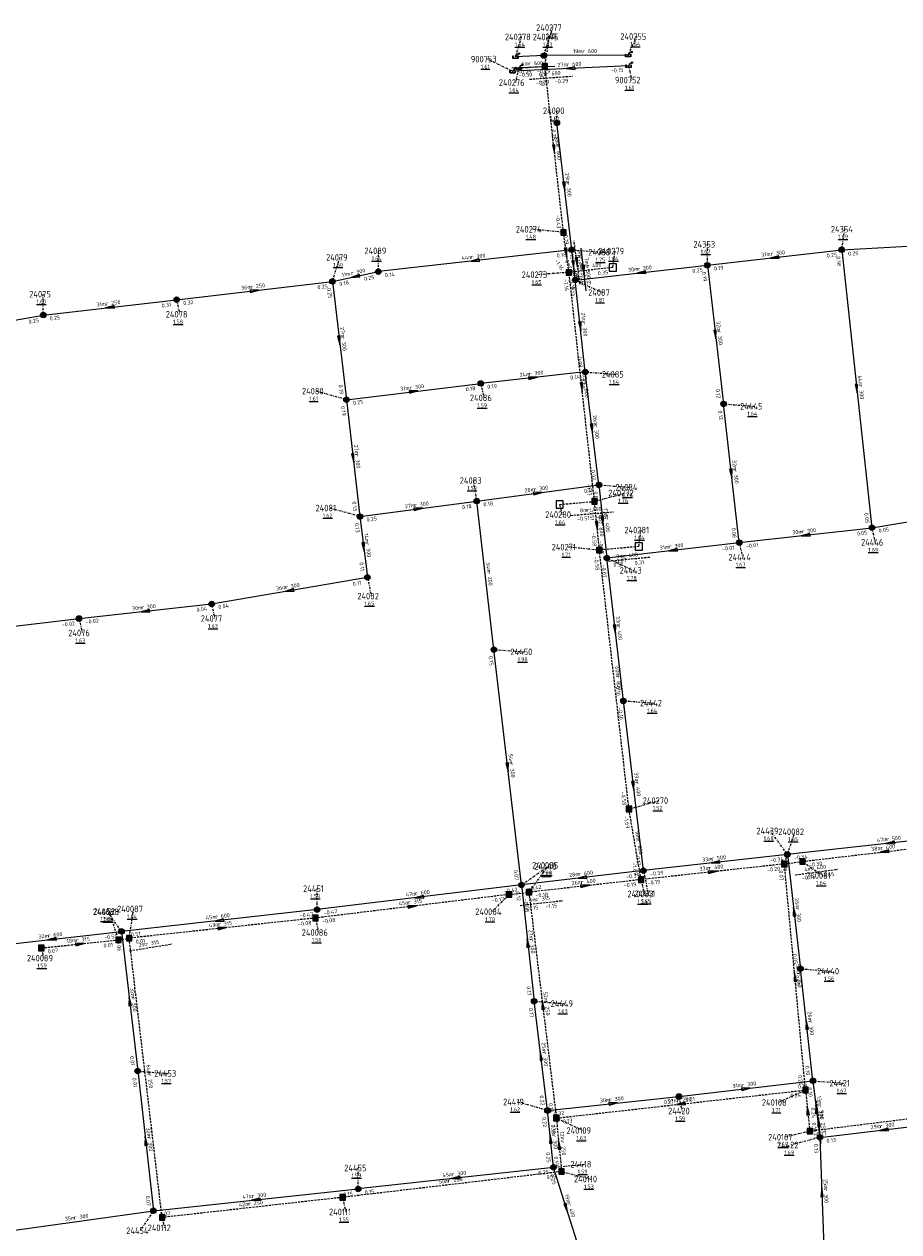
# Model space of a CAD drawing. Extents: x 188323 to 208361, y 565368 to 574910.
# Tile 206 of 256: x 203622 to 203822, y 569365 to 569641. Entities that reach past the tile are written whole.
import ezdxf

# ---------------------------------------------------------------- set-up
doc = ezdxf.new("R2010")
doc.units = 0
doc.linetypes.add('DASHDOT', pattern=[1, 0.5, -0.25, 0, -0.25])
doc.linetypes.add('DASHED', pattern=[0.75, 0.5, -0.25])
doc.layers.get('0').update_dxf_attribs({"linetype": 'CONTINUOUS'})
for name, color, linetype in [('RIO-AFM', 7, 'CONTINUOUS'), ('RIO-BOK', 7, 'CONTINUOUS'), ('RIO-DET', 7, 'CONTINUOUS'), ('RIO-KNP', 7, 'CONTINUOUS'), ('RIO-KNR', 7, 'CONTINUOUS'), ('RIO-LAG', 7, 'CONTINUOUS'), ('RIO-LAG_0B', 7, 'CONTINUOUS'), ('RIO-LAG_1B', 7, 'DASHED'), ('RIO-LEN', 7, 'CONTINUOUS'), ('RIO-MVD', 1, 'CONTINUOUS'), ('RIO-VRB', 6, 'DASHDOT'), ('RIO-VRH', 7, 'CONTINUOUS')]:
    doc.layers.add(name, color=color, linetype=linetype)
doc.styles.add('RIO-TXT', font='isocp.shx')

# ---------------------------------------------------------------- blocks, each defined once
blk = doc.blocks.new('L_VHR')
blk.add_lwpolyline([(-0.5, 0), (0.5, 0), (-0.5, 0.15), (-0.5, -0.15), (0.5, 0)])
blk = doc.blocks.new('K_IPR')
blk.add_lwpolyline([(-0.5, -0.5), (0.5, -0.5), (0.5, 0.5), (-0.5, 0.5)], close=True)
blk.add_solid([(-0.5, 0.5), (0.5, 0.5), (-0.5, -0.5), (0.5, -0.5)])
at = {"style": 'RIO-TXT', "flags": 1}
blk.add_attdef('KNOOPNAAM', (2, 2), '', height=1, dxfattribs=at)
blk = doc.blocks.new('K_UTB')
blk.add_lwpolyline([(0.5, 0.15), (0.5, -0.3), (-0.5, -0.3), (-0.5, 0.15), (-0.45, 0.15), (-0.45, -0.25), (0, -0.25), (0.45, -0.25), (0.45, 0.15)], close=True)
blk.add_lwpolyline([(0.85, 0.6), (0.55, 0.65), (0.614828, 0.459583), (0.850842, 0.598937)])
blk.add_arc((0.85, -0.25), 0.85, 90, 180)
at = {"style": 'RIO-TXT', "flags": 1}
blk.add_attdef('KNOOPNAAM', (2, 2), '', height=1, dxfattribs=at)
blk = doc.blocks.new('K_IPG')
blk.add_circle((0, 0), 0.5)
for points in [[(0, 0), (-0.5, 0), (-0.433013, 0.25)], [(0, 0), (-0.433013, -0.25), (-0.5, 0)], [(0, 0), (-0.433013, 0.25), (-0.25, 0.433013)], [(0, 0), (-0.25, -0.433013), (-0.433013, -0.25)], [(0, 0), (-0.25, 0.433013), (0, 0.5)], [(0, 0), (0, -0.5), (-0.25, -0.433013)], [(0, 0), (0, 0.5), (0.25, 0.433013)], [(0, 0), (0.25, 0.433013), (0.433013, 0.25)], [(0, 0), (0.433013, 0.25), (0.5, 0)], [(0, 0), (0.5, 0), (0.433013, -0.25)], [(0, 0), (0.433013, -0.25), (0.25, -0.433013)], [(0, 0), (0.25, -0.433013), (0, -0.5)]]:
    blk.add_solid(points)
at = {"style": 'RIO-TXT', "flags": 1}
blk.add_attdef('KNOOPNAAM', (2, 2), '', height=1, dxfattribs=at)
blk = doc.blocks.new('K_DIV')
for p, q in [((-0.65, 0.65), (-0.65, -0.65)), ((0.65, 0.65), (-0.65, 0.65)), ((0.65, -0.65), (0.65, 0.65)), ((-0.65, -0.65), (0.65, -0.65))]:
    blk.add_line(p, q)
blk = doc.blocks.new('238_02______240082____240081_')
at = {"layer": 'RIO-LAG_1B'}
blk.add_line((0, 0), (9.735, 1.296), dxfattribs=at)
at = {"layer": 'RIO-AFM', "style": 'RIO-TXT'}
blk.add_text('r 400', height=0.9, rotation=7.5848, dxfattribs=at).set_placement((3.7306, 1.0012))
at = {"layer": 'RIO-BOK', "style": 'RIO-TXT'}
for p in [(1.5723, -1.203), (5.8545, -0.6327)]:
    blk.add_text('-0.65', height=0.9, rotation=7.5848, dxfattribs=at).set_placement(p)
at = {"layer": 'RIO-LEN', "style": 'RIO-TXT'}
blk.add_text('4m', height=0.9, rotation=7.5848, dxfattribs=at).set_placement((2.1247, 0.7874))
blk = doc.blocks.new('239_02______240084____240085_')
at = {"layer": 'RIO-LAG_1B'}
blk.add_line((0, 0), (9.757, 1.117), dxfattribs=at)
at = {"layer": 'RIO-AFM', "style": 'RIO-TXT'}
blk.add_text('r 315', height=0.9, rotation=6.5334, dxfattribs=at).set_placement((3.7483, 0.9326))
at = {"layer": 'RIO-BOK', "style": 'RIO-TXT'}
for p in [(5.8419, -0.74), (1.55, -1.2316)]:
    blk.add_text('-1.15', height=0.9, rotation=6.5334, dxfattribs=at).set_placement(p)
at = {"layer": 'RIO-LEN', "style": 'RIO-TXT'}
blk.add_text('5m', height=0.9, rotation=6.5334, dxfattribs=at).set_placement((2.1388, 0.7482))
blk = doc.blocks.new('240_02______240088____240087_')
at = {"layer": 'RIO-LAG_1B'}
blk.add_line((0, 0), (9.695, 1.562), dxfattribs=at)
at = {"layer": 'RIO-AFM', "style": 'RIO-TXT'}
blk.add_text('r 315', height=0.9, rotation=9.154, dxfattribs=at).set_placement((3.7017, 1.103))
at = {"layer": 'RIO-LEN', "style": 'RIO-TXT'}
blk.add_text('2m', height=0.9, rotation=9.154, dxfattribs=at).set_placement((2.1024, 0.8453))
blk = doc.blocks.new('243_02______240108____240107_')
at = {"layer": 'RIO-LAG_1B'}
blk.add_line((0, 0), (1.046, -9.766), dxfattribs=at)
at = {"layer": 'RIO-VRH', "xscale": 2, "yscale": 2, "zscale": 2, "rotation": 456.0873}
blk.add_blockref('L_VHR', (0.523, -4.883), dxfattribs=at)
at = {"layer": 'RIO-AFM', "style": 'RIO-TXT'}
blk.add_text('r 250', height=0.9, rotation=276.0873, dxfattribs=at).set_placement((0.9052, -3.7555))
at = {"layer": 'RIO-BOK', "style": 'RIO-TXT'}
for s, p in [('0.24', (-1.2429, -1.541)), ('0.27', (-0.7251, -6.3743))]:
    blk.add_text(s, height=0.9, rotation=276.0873, dxfattribs=at).set_placement(p)
at = {"layer": 'RIO-LEN', "style": 'RIO-TXT'}
blk.add_text('9m', height=0.9, rotation=276.0873, dxfattribs=at).set_placement((0.7326, -2.1447))
blk = doc.blocks.new('259_02______240281____240271_')
at = {"layer": 'RIO-LAG_1B'}
blk.add_line((0, 0), (-9.777, -0.936), dxfattribs=at)
at = {"layer": 'RIO-AFM', "style": 'RIO-TXT'}
blk.add_text('r 400', height=0.9, rotation=365.4458, dxfattribs=at).set_placement((-6.0117, -0.0723))
at = {"layer": 'RIO-BOK', "style": 'RIO-TXT'}
for p in [(-8.2499, -2.1959), (-3.4111, -1.7314)]:
    blk.add_text('0.31', height=0.9, rotation=365.4458, dxfattribs=at).set_placement(p)
at = {"layer": 'RIO-LEN', "style": 'RIO-TXT'}
blk.add_text('9m', height=0.9, rotation=365.4458, dxfattribs=at).set_placement((-7.6243, -0.2271))
blk = doc.blocks.new('260_02______240280____240272_')
at = {"layer": 'RIO-LAG_1B'}
blk.add_line((0, 0), (9.786, 0.822), dxfattribs=at)
at = {"layer": 'RIO-AFM', "style": 'RIO-TXT'}
blk.add_text('r 400', height=0.9, rotation=4.8048, dxfattribs=at).set_placement((3.7747, 0.8191))
at = {"layer": 'RIO-BOK', "style": 'RIO-TXT'}
for p in [(5.817, -0.9159), (1.5121, -1.2778)]:
    blk.add_text('-0.51', height=0.9, rotation=4.8048, dxfattribs=at).set_placement(p)
at = {"layer": 'RIO-LEN', "style": 'RIO-TXT'}
blk.add_text('8m', height=0.9, rotation=4.8048, dxfattribs=at).set_placement((2.1604, 0.6834))
blk = doc.blocks.new('261_02______240273____240274_')
at = {"layer": 'RIO-LAG_1B'}
blk.add_line((0, 0), (-1.324, 9.731), dxfattribs=at)
at = {"layer": 'RIO-VRH', "xscale": 2, "yscale": 2, "zscale": 2, "rotation": 277.7343}
blk.add_blockref('L_VHR', (-0.662, 4.8655), dxfattribs=at)
at = {"layer": 'RIO-AFM', "style": 'RIO-TXT'}
blk.add_text('r 800', height=0.9, rotation=277.7343, dxfattribs=at).set_placement((-0.3113, 6.0035))
at = {"layer": 'RIO-BOK', "style": 'RIO-TXT'}
for s, p in [('-1.13', (-2.5221, 8.155)), ('-1.16', (-1.9386, 3.8745))]:
    blk.add_text(s, height=0.9, rotation=277.7343, dxfattribs=at).set_placement(p)
at = {"layer": 'RIO-LEN', "style": 'RIO-TXT'}
blk.add_text('9m', height=0.9, rotation=277.7343, dxfattribs=at).set_placement((-0.5301, 7.6087))
blk = doc.blocks.new('262_02______240276____240275_')
at = {"layer": 'RIO-LAG_1B'}
blk.add_line((0, 0), (9.796, 0.688), dxfattribs=at)
at = {"layer": 'RIO-AFM', "style": 'RIO-TXT'}
blk.add_text('r 600', height=0.9, rotation=4.0171, dxfattribs=at).set_placement((3.7856, 0.7671))
at = {"layer": 'RIO-BOK', "style": 'RIO-TXT'}
for p in [(5.8038, -0.9958), (1.4944, -1.2985)]:
    blk.add_text('-0.29', height=0.9, rotation=4.0171, dxfattribs=at).set_placement(p)
at = {"layer": 'RIO-LEN', "style": 'RIO-TXT'}
blk.add_text('6m', height=0.9, rotation=4.0171, dxfattribs=at).set_placement((2.1696, 0.6536))
blk = doc.blocks.new('263_02______240277____240278_')
at = {"layer": 'RIO-LAG'}
blk.add_line((0, 0), (-9.813, -0.398), dxfattribs=at)
at = {"layer": 'RIO-AFM', "style": 'RIO-TXT'}
blk.add_text('r 600', height=0.9, rotation=362.301, dxfattribs=at).set_placement((-6.006, 0.2578))
at = {"layer": 'RIO-BOK', "style": 'RIO-TXT'}
for p in [(-8.3573, -1.7397), (-4.0399, -1.5635)]:
    blk.add_text('-0.29', height=0.9, rotation=362.301, dxfattribs=at).set_placement(p)
at = {"layer": 'RIO-LEN', "style": 'RIO-TXT'}
blk.add_text('6m', height=0.9, rotation=362.301, dxfattribs=at).set_placement((-7.6247, 0.1917))
blk = doc.blocks.new('265_02______24087_____24088_')
at = {"layer": 'RIO-LAG_0B'}
blk.add_line((0, 0), (-1.135, 9.755), dxfattribs=at)
at = {"layer": 'RIO-VRH', "xscale": 2, "yscale": 2, "zscale": 2, "rotation": 276.6219}
blk.add_blockref('L_VHR', (-0.5675, 4.8775), dxfattribs=at)
at = {"layer": 'RIO-AFM', "style": 'RIO-TXT'}
blk.add_text('r 300', height=0.9, rotation=276.6219, dxfattribs=at).set_placement((-0.1948, 6.0086))
at = {"layer": 'RIO-BOK', "style": 'RIO-TXT'}
for s, p in [('0.14', (-2.3635, 8.2025)), ('0.12', (-1.8007, 3.3752))]:
    blk.add_text(s, height=0.9, rotation=276.6219, dxfattribs=at).set_placement(p)
at = {"layer": 'RIO-LEN', "style": 'RIO-TXT'}
blk.add_text('7m', height=0.9, rotation=276.6219, dxfattribs=at).set_placement((-0.3824, 7.6177))

msp = doc.modelspace()

# ---------------------------------------------------------------- linework, layer by layer
at = {"layer": 'RIO-LAG'}
for p, q in [((203740.624, 569633.664), (203734.144, 569633.408)), ((203759.888, 569633.792), (203740.624, 569633.664)), ((203759.984, 569631.36), (203733.472, 569630.08))]:
    msp.add_line(p, q, dxfattribs=at)
at = {"layer": 'RIO-LAG_0B'}
for p, q in [((203747.008, 569589.312), (203743.6, 569618.304)), ((203808.704, 569589.312), (203844.192, 569591.296)), ((203747.008, 569589.312), (203702.8, 569584.32)), ((203747.808, 569582.4), (203747.008, 569589.312)), ((203778, 569585.792), (203808.704, 569589.312)), ((203808.704, 569589.312), (203815.6, 569525.824)), ((203747.808, 569582.4), (203778, 569585.792)), ((203778, 569585.792), (203781.696, 569554.112)), ((203692.304, 569582.08), (203702.8, 569584.32)), ((203750.096, 569561.408), (203747.808, 569582.4)), ((203656.704, 569577.92), (203692.304, 569582.08)), ((203692.304, 569582.08), (203695.504, 569555.072)), ((203626.208, 569574.4), (203656.704, 569577.92)), ((203596.304, 569569.088), (203626.208, 569574.4)), ((203750.096, 569561.408), (203726.208, 569558.784)), ((203753.2, 569535.616), (203750.096, 569561.408)), ((203695.504, 569555.072), (203726.208, 569558.784)), ((203695.504, 569555.072), (203698.592, 569528.384)), ((203785.296, 569522.432), (203781.696, 569554.112)), ((203725.296, 569531.904), (203753.2, 569535.616)), ((203753.2, 569535.616), (203755.008, 569518.912)), ((203698.592, 569528.384), (203725.296, 569531.904)), ((203729.2, 569497.984), (203725.296, 569531.904)), ((203815.6, 569525.824), (203851.008, 569531.776)), ((203698.592, 569528.384), (203700.304, 569514.496)), ((203785.296, 569522.432), (203815.6, 569525.824)), ((203755.008, 569518.912), (203785.296, 569522.432)), ((203758.8, 569486.272), (203755.008, 569518.912)), ((203664.704, 569508.416), (203700.304, 569514.496)), ((203634.4, 569505.088), (203664.704, 569508.416)), ((203604.192, 569501.504), (203634.4, 569505.088)), ((203735.504, 569444.224), (203729.2, 569497.984)), ((203763.392, 569447.488), (203758.8, 569486.272)), ((203843.296, 569456.384), (203796.304, 569451.2)), ((203796.304, 569451.2), (203763.392, 569447.488)), ((203796.304, 569451.2), (203799.28, 569425.088)), ((203763.392, 569447.488), (203735.504, 569444.224)), ((203735.504, 569444.224), (203688.8, 569438.592)), ((203735.504, 569444.224), (203738.4, 569417.664)), ((203688.8, 569438.592), (203644.096, 569433.6)), ((203612.304, 569430.016), (203644.096, 569433.6)), ((203644.096, 569433.6), (203647.808, 569401.728)), ((203802.112, 569399.488), (203799.28, 569425.088)), ((203741.456, 569392.704), (203738.4, 569417.664)), ((203647.808, 569401.728), (203651.392, 569369.792)), ((203771.504, 569395.904), (203802.112, 569399.488)), ((203802.112, 569399.488), (203803.712, 569386.56)), ((203741.456, 569392.704), (203771.504, 569395.904)), ((203742.816, 569379.712), (203741.456, 569392.704)), ((203803.712, 569386.56), (203832.992, 569390.016)), ((203803.712, 569386.56), (203804.608, 569361.472)), ((203742.816, 569379.712), (203698.208, 569374.784)), ((203748.704, 569361.216), (203742.816, 569379.712)), ((203651.392, 569369.792), (203698.208, 569374.784)), ((203616.992, 569364.992), (203651.392, 569369.792))]:
    msp.add_line(p, q, dxfattribs=at)
at = {"layer": 'RIO-LAG_1B'}
for p, q in [((203734.864, 569630.848), (203740.848, 569631.232)), ((203745.104, 569593.28), (203740.848, 569631.232)), ((203746.352, 569584.128), (203745.104, 569593.28)), ((203756.384, 569585.28), (203746.352, 569584.128)), ((203746.4, 569584.064), (203746.352, 569584.128)), ((203752.192, 569531.84), (203746.4, 569584.064)), ((203744.224, 569531.136), (203752.192, 569531.84)), ((203753.312, 569520.704), (203752.192, 569531.84)), ((203762.336, 569521.536), (203753.312, 569520.704)), ((203760.08, 569461.568), (203753.312, 569520.704)), ((203762.848, 569445.44), (203760.08, 569461.568)), ((203799.728, 569449.6), (203837.248, 569454.016)), ((203795.6, 569449.024), (203762.848, 569445.44)), ((203795.6, 569449.024), (203799.728, 569449.6)), ((203800.416, 569397.376), (203795.6, 569449.024)), ((203762.848, 569445.44), (203737.216, 569442.56)), ((203732.672, 569442.048), (203688.416, 569436.672)), ((203732.672, 569442.048), (203737.216, 569442.56)), ((203737.216, 569442.56), (203743.488, 569390.976)), ((203688.416, 569436.672), (203645.856, 569432.064)), ((203625.776, 569429.824), (203643.424, 569431.68)), ((203643.424, 569431.68), (203645.856, 569432.064)), ((203653.376, 569368.256), (203645.856, 569432.064)), ((203743.488, 569390.976), (203800.416, 569397.376)), ((203800.416, 569397.376), (203801.408, 569387.968)), ((203848.384, 569393.792), (203801.408, 569387.968)), ((203743.488, 569390.976), (203744.672, 569378.752)), ((203744.672, 569378.752), (203694.64, 569372.864)), ((203694.64, 569372.864), (203653.376, 569368.256))]:
    msp.add_line(p, q, dxfattribs=at)
at = {"layer": 'RIO-VRB'}
for p, q in [((203734.15, 569633.41), (203735.5433, 569637.9394)), ((203740.62, 569633.67), (203742.6971, 569640.0789)), ((203740.85, 569631.24), (203741.9041, 569637.9229)), ((203759.89, 569633.81), (203761.9271, 569638.0393)), ((203733.48, 569630.09), (203727.7708, 569632.8662)), ((203734.87, 569630.82), (203734.1642, 569627.5066)), ((203759.99, 569631.39), (203760.6971, 569628.0768)), ((203743.6, 569618.3), (203743.5997, 569621.075)), ((203745.11, 569593.3), (203738.035, 569593.9978)), ((203808.7, 569589.3), (203809.4071, 569594.0132)), ((203702.8, 569584.3), (203702.7994, 569589.075)), ((203747, 569589.3), (203753.9675, 569588.7713)), ((203756.38, 569585.29), (203756.9135, 569589.0184)), ((203778, 569585.8), (203777.9994, 569590.575)), ((203692.3, 569582.1), (203694.0352, 569587.5692)), ((203746.35, 569584.16), (203739.3829, 569583.6291)), ((203747.8, 569582.4), (203753.9269, 569579.5622)), ((203626.2, 569574.4), (203626.1994, 569579.175)), ((203656.7, 569577.9), (203657.4071, 569574.5868)), ((203750.1, 569561.4), (203757.0675, 569560.8713)), ((203726.2, 569558.8), (203726.9071, 569555.4868)), ((203695.5, 569555.1), (203688.5321, 569557.0265)), ((203781.7, 569554.1), (203788.6675, 569553.5713)), ((203725.3, 569531.9), (203724.5917, 569536.613)), ((203753.2, 569535.6), (203760.1675, 569535.0713)), ((203752.2, 569531.82), (203759.1675, 569533.7487)), ((203698.6, 569528.4), (203691.6321, 569530.3265)), ((203744.23, 569531.15), (203744.7635, 569528.8216)), ((203762.33, 569521.56), (203762.8635, 569525.2884)), ((203815.6, 569525.8), (203816.3071, 569522.4868)), ((203785.3, 569522.4), (203786.0071, 569519.0868)), ((203753.31, 569520.7), (203746.235, 569521.3978)), ((203755, 569518.9), (203761.1269, 569516.0622)), ((203700.3, 569514.5), (203701.1806, 569510.202)), ((203664.7, 569508.4), (203665.4071, 569505.0868)), ((203634.4, 569505.1), (203635.1071, 569501.7868)), ((203729.2, 569498), (203736.1675, 569497.4713)), ((203758.8, 569486.3), (203765.7675, 569485.7713)), ((203760.08, 569461.57), (203767.0475, 569463.4987)), ((203796.31, 569451.21), (203792.404, 569456.5628)), ((203795.6, 569449.03), (203798.019, 569456.3786)), ((203735.5, 569444.23), (203741.6269, 569448.4678)), ((203737.22, 569442.59), (203741.7672, 569448.7102)), ((203763.4, 569447.5), (203764.4541, 569442.2171)), ((203799.73, 569449.58), (203804.3834, 569446.3747)), ((203762.85, 569445.47), (203763.5571, 569442.1568)), ((203688.8, 569438.6), (203688.7994, 569443.375)), ((203732.68, 569442.07), (203728.777, 569438.1147)), ((203644.1, 569433.6), (203640.837, 569438.1869)), ((203643.43, 569431.67), (203641.3511, 569438.0782)), ((203645.85, 569432.06), (203646.9041, 569438.7429)), ((203688.41, 569436.66), (203689.1171, 569433.3468)), ((203625.77, 569429.83), (203626.3035, 569427.5016)), ((203799.28, 569425.07), (203806.2475, 569424.5413)), ((203738.4, 569417.65), (203745.3675, 569417.1213)), ((203647.8, 569401.7), (203654.7675, 569401.1713)), ((203802.11, 569399.48), (203809.0775, 569398.9513)), ((203771.5, 569395.9), (203772.2071, 569392.5868)), ((203800.41, 569397.37), (203794.2842, 569394.5302)), ((203741.46, 569392.73), (203734.4921, 569394.6565)), ((203743.49, 569390.96), (203749.6169, 569388.1222)), ((203801.41, 569387.98), (203795.7021, 569386.6002)), ((203803.72, 569386.54), (203797.0725, 569384.8179)), ((203698.2, 569374.8), (203698.1994, 569379.575)), ((203742.82, 569379.73), (203749.895, 569380.43)), ((203744.68, 569378.76), (203751.3282, 569377.04)), ((203694.64, 569372.84), (203695.3471, 569369.5268)), ((203651.4, 569369.8), (203648.3647, 569365.2376)), ((203653.37, 569368.23), (203653.9035, 569365.9016))]:
    msp.add_line(p, q, dxfattribs=at)

# ---------------------------------------------------------------- block references
at = {"layer": 'RIO-DET'}
for name, p in [('263_02______240277____240278_', (203743.12, 569631.168)), ('262_02______240276____240275_', (203737.376, 569628.288)), ('261_02______240273____240274_', (203748.848, 569581.632)), ('265_02______24087_____24088_', (203750.304, 569579.904)), ('260_02______240280____240272_', (203746.736, 569528.64)), ('259_02______240281____240271_', (203764.832, 569519.04)), ('238_02______240082____240081_', (203798.096, 569446.528)), ('239_02______240084____240085_', (203735.184, 569439.552)), ('240_02______240088____240087_', (203645.936, 569429.184)), ('243_02______240108____240107_', (203802.912, 569394.88))]:
    msp.add_blockref(name, p, dxfattribs=at)
at = {"layer": 'RIO-KNP', "xscale": 1.25, "yscale": 1.25, "zscale": 1.25}
for name, p in [('K_UTB', (203734.144, 569633.408)), ('K_IPG', (203740.624, 569633.664)), ('K_UTB', (203759.888, 569633.792)), ('K_UTB', (203759.984, 569631.36)), ('K_UTB', (203733.472, 569630.08)), ('K_UTB', (203734.864, 569630.848)), ('K_IPR', (203740.848, 569631.232)), ('K_IPG', (203743.6, 569618.304)), ('K_IPR', (203745.104, 569593.28)), ('K_IPG', (203747.008, 569589.312)), ('K_IPG', (203808.704, 569589.312)), ('K_DIV', (203756.384, 569585.28)), ('K_IPG', (203778, 569585.792)), ('K_IPG', (203692.304, 569582.08)), ('K_IPG', (203702.8, 569584.32)), ('K_IPR', (203746.352, 569584.128)), ('K_IPG', (203747.808, 569582.4)), ('K_IPG', (203656.704, 569577.92)), ('K_IPG', (203626.208, 569574.4)), ('K_IPG', (203750.096, 569561.408)), ('K_IPG', (203726.208, 569558.784)), ('K_IPG', (203695.504, 569555.072)), ('K_IPG', (203781.696, 569554.112)), ('K_IPG', (203753.2, 569535.616)), ('K_IPG', (203725.296, 569531.904)), ('K_DIV', (203744.224, 569531.136)), ('K_IPR', (203752.192, 569531.84)), ('K_IPG', (203698.592, 569528.384)), ('K_IPG', (203815.6, 569525.824)), ('K_DIV', (203762.336, 569521.536)), ('K_IPG', (203785.296, 569522.432)), ('K_IPR', (203753.312, 569520.704)), ('K_IPG', (203755.008, 569518.912)), ('K_IPG', (203700.304, 569514.496)), ('K_IPG', (203664.704, 569508.416)), ('K_IPG', (203634.4, 569505.088)), ('K_IPG', (203729.2, 569497.984)), ('K_IPG', (203758.8, 569486.272)), ('K_IPR', (203760.08, 569461.568)), ('K_IPG', (203796.304, 569451.2)), ('K_IPR', (203799.728, 569449.6)), ('K_IPG', (203763.392, 569447.488)), ('K_IPR', (203795.6, 569449.024)), ('K_IPG', (203735.504, 569444.224)), ('K_IPR', (203762.848, 569445.44)), ('K_IPR', (203732.672, 569442.048)), ('K_IPR', (203737.216, 569442.56)), ('K_IPG', (203688.8, 569438.592)), ('K_IPR', (203688.416, 569436.672)), ('K_IPG', (203644.096, 569433.6)), ('K_IPR', (203643.424, 569431.68)), ('K_IPR', (203645.856, 569432.064)), ('K_IPR', (203625.776, 569429.824)), ('K_IPG', (203799.28, 569425.088)), ('K_IPG', (203738.4, 569417.664)), ('K_IPG', (203647.808, 569401.728)), ('K_IPR', (203800.416, 569397.376)), ('K_IPG', (203802.112, 569399.488)), ('K_IPG', (203771.504, 569395.904)), ('K_IPG', (203741.456, 569392.704)), ('K_IPR', (203743.488, 569390.976)), ('K_IPR', (203801.408, 569387.968)), ('K_IPG', (203803.712, 569386.56)), ('K_IPG', (203742.816, 569379.712)), ('K_IPR', (203744.672, 569378.752)), ('K_IPR', (203694.64, 569372.864)), ('K_IPG', (203698.208, 569374.784)), ('K_IPG', (203651.392, 569369.792)), ('K_IPR', (203653.376, 569368.256))]:
    msp.add_blockref(name, p, dxfattribs=at)
at = {"layer": 'RIO-VRH', "xscale": 2, "yscale": 2, "zscale": 2}
for p, rotation in [((203746.735, 569630.74), 182.8071), ((203742.98, 569612.27), 276.4149), ((203745.3, 569603.8), 276.6953), ((203745.73, 569588.73), 277.7343), ((203793.35, 569587.55), 186.5034), ((203724.9, 569586.8), 186.4533), ((203747.4, 569585.85), 276.6219), ((203697.55, 569583.2), 191.8325), ((203762.9, 569584.1), 186.4228), ((203674.5, 569580), 6.7278), ((203641.45, 569576.15), 186.5456), ((203748.95, 569571.9), 276.2588), ((203693.9, 569568.6), 276.7675), ((203779.85, 569569.95), 276.6658), ((203738.15, 569560.1), 366.208), ((203749.3, 569557.95), 276.3414), ((203812.15, 569557.55), 276.21), ((203710.85, 569556.95), 6.8715), ((203751.65, 569548.5), 276.8599), ((203697.05, 569541.75), 276.6311), ((203783.5, 569538.25), 276.4874), ((203739.25, 569533.75), 7.5535), ((203711.95, 569530.15), 7.4673), ((203752.755, 569526.26), 275.7089), ((203754.1, 569527.25), 276.1603), ((203800.45, 569524.1), 186.4018), ((203699.45, 569521.45), 276.9811), ((203770.15, 569520.65), 186.5885), ((203682.5, 569511.45), 189.7221), ((203649.55, 569506.75), 186.215), ((203756.9, 569502.6), 276.657), ((203732.35, 569471.115), 276.691), ((203761.1, 569466.9), 276.7696), ((203819.805, 569453.805), 186.3021), ((203818.485, 569451.795), 186.7349), ((203779.225, 569447.25), 366.2032), ((203779.855, 569449.355), 186.4312), ((203749.45, 569445.865), 186.6841), ((203750.035, 569444.03), 366.4107), ((203712.15, 569441.415), 186.8735), ((203710.545, 569439.365), 366.9666), ((203797.795, 569438.14), 456.4905), ((203666.45, 569436.1), 186.3817), ((203667.13, 569434.36), 366.1681), ((203628.2, 569431.8), 186.4582), ((203634.6, 569430.75), 5.9476), ((203736.95, 569430.94), 456.235), ((203798.005, 569423.2), 95.3279), ((203645.95, 569417.65), 456.6245), ((203740.355, 569416.775), 456.9325), ((203800.695, 569412.275), 96.3191), ((203739.93, 569405.19), 97.0088), ((203786.805, 569397.69), 6.6701), ((203756.48, 569394.315), 6.0233), ((203771.95, 569394.165), 186.4246), ((203800.91, 569392.675), 456.0873), ((203802.915, 569393.01), 457.1007), ((203649.6, 569385.75), 456.4472), ((203742.14, 569386.23), 95.9808), ((203818.36, 569388.27), 186.7387), ((203744.085, 569384.86), 455.5796), ((203720.51, 569377.265), 186.3043), ((203804.16, 569374.02), 452.0216), ((203674.8, 569372.3), 186.0976), ((203745.76, 569370.465), 287.6127)]:
    msp.add_blockref('L_VHR', p, dxfattribs=dict(at, rotation=rotation))

# ---------------------------------------------------------------- texts
at = {"layer": 'RIO-AFM', "style": 'RIO-TXT'}
for s, rotation, p in [('r 600', 360.4162, (203749.4409, 569634.2397)), ('r 600', 362.8071, (203745.9004, 569631.2076)), ('r 800', 276.4149, (203743.398, 569613.1325)), ('r 300', 276.6953, (203745.7109, 569604.6643)), ('r 300', 366.4533, (203724.0367, 569587.2192)), ('r 300', 6.5034, (203792.4882, 569587.955)), ('r 800', 302.0112, (203746.2258, 569585.3008)), ('r 400', 366.4273, (203750.5034, 569585.1338)), ('r 300', 6.4228, (203762.0388, 569584.5062)), ('r 300', 11.8325, (203696.6548, 569583.5233)), ('r 250', 6.7278, (203673.6366, 569580.4016)), ('r 250', 6.5456, (203640.5883, 569576.5544)), ('r 300', 276.2588, (203749.3649, 569572.7608)), ('r 300', 276.7675, (203694.3092, 569569.4649)), ('r 300', 276.6658, (203780.2622, 569570.814)), ('r 300', 366.208, (203737.2897, 569560.5165)), ('r 300', 6.8715, (203709.986, 569557.3495)), ('r 800', 276.3414, (203749.7236, 569558.8127)), ('r 300', 276.21, (203812.5791, 569558.412)), ('r 300', 276.8599, (203752.0574, 569549.3653)), ('r 300', 276.6311, (203697.4611, 569542.6136)), ('r 300', 276.4874, (203783.9149, 569539.1129)), ('r 300', 7.5535, (203738.3812, 569534.1392)), ('r 300', 7.4673, (203711.0818, 569530.5405)), ('r 400', 276.1603, (203754.515, 569528.11)), ('r 800', 275.7089, (203753.175, 569527.1163)), ('r 300', 6.4018, (203799.5893, 569524.5066)), ('r 300', 276.9811, (203699.8518, 569522.3157)), ('r 300', 6.5885, (203769.2878, 569521.0537)), ('r 200', 276.5711, (203727.6643, 569515.8136)), ('r 300', 9.7221, (203681.6169, 569511.806)), ('r 300', 6.215, (203648.6906, 569507.1594)), ('r 400', 276.657, (203757.3126, 569503.4642)), ('r 800', 276.54, (203757.1178, 569491.9991)), ('r 300', 276.691, (203732.7688, 569471.9803)), ('r 400', 276.7696, (203761.5129, 569467.7652)), ('r 800', 279.7702, (203761.8249, 569454.4043)), ('r 400', 6.7349, (203817.6217, 569452.1965)), ('r 500', 366.3021, (203818.9428, 569454.2274)), ('r 500', 366.4312, (203778.9925, 569449.771)), ('r 600', 366.6841, (203748.5856, 569446.2756)), ('r 400', 366.2032, (203778.3639, 569447.6693)), ('r 400', 366.4107, (203749.173, 569444.444)), ('r 600', 366.8735, (203711.2839, 569441.8287)), ('r 315', 366.9666, (203709.6783, 569439.7765)), ('r 300', 276.4905, (203798.2081, 569439.0025)), ('r 600', 366.3817, (203665.5873, 569436.5204)), ('r 600', 6.4582, (203627.3389, 569432.2057)), ('r 315', 366.1681, (203666.2689, 569434.783)), ('r 315', 5.9476, (203633.7423, 569431.1633)), ('r 300', 276.235, (203737.367, 569431.8009)), ('r 250', 275.3279, (203798.4436, 569424.0548)), ('r 300', 276.6245, (203646.3629, 569418.514)), ('r 250', 276.9325, (203740.7695, 569417.6417)), ('r 300', 276.3192, (203801.1105, 569413.1361)), ('r 300', 277.0089, (203740.3349, 569406.0561)), ('r 250', 276.7276, (203650.0315, 569401.0107)), ('r 300', 6.6701, (203785.9422, 569398.0925)), ('r 300', 6.0233, (203755.6217, 569394.7272)), ('r 250', 6.4246, (203771.0888, 569394.5712)), ('r 300', 277.1007, (203803.3147, 569393.8766)), ('r 300', 6.7387, (203817.4966, 569388.6715)), ('r 300', 276.4472, (203650.0156, 569386.6125)), ('r 300', 275.9808, (203742.5565, 569387.0887)), ('r 250', 275.5796, (203744.5073, 569385.7157)), ('r 300', 366.3043, (203719.648, 569377.6866)), ('r 250', 366.7463, (203718.7943, 569376.2166)), ('r 300', 6.0976, (203673.9414, 569372.7111)), ('r 300', 272.0216, (203804.6386, 569374.8478)), ('r 250', 366.373, (203673.1425, 569370.9545)), ('r 400', 287.6127, (203745.9968, 569371.3905)), ('r 300', 7.9427, (203633.3286, 569367.7833))]:
    msp.add_text(s, height=0.9, rotation=rotation, dxfattribs=at).set_placement(p)
at = {"layer": 'RIO-BOK', "style": 'RIO-TXT'}
for s, rotation, p in [('-0.30', 362.8071, (203734.9475, 569628.7612)), ('-0.29', 276.4149, (203739.6159, 569629.692)), ('-0.15', 362.8071, (203755.9626, 569629.8051)), ('0.25', 276.6953, (203742.3735, 569616.7459)), ('-0.43', 276.4149, (203743.2828, 569597.2203)), ('0.19', 276.6953, (203745.2111, 569592.6746)), ('0.18', 366.4533, (203743.6168, 569587.5345)), ('0.25', 6.5034, (203805.3204, 569587.5056)), ('0.25', 3.2242, (203810.1763, 569587.981)), ('-1.16', 302.0112, (203743.0378, 569586.8132)), ('0.25', 6.4228, (203774.618, 569584.0104)), ('0.19', 6.5034, (203779.5494, 569584.5676)), ('0.18', 276.21, (203807.4604, 569587.7564)), ('0.25', 11.8325, (203699.6025, 569582.1997)), ('0.14', 366.4533, (203704.3491, 569583.0672)), ('-1.16', 276.3414, (203745.1639, 569582.5336)), ('-1.16', 302.0112, (203745.9059, 569582.2307)), ('0.35', 366.4273, (203747.8985, 569582.9265)), ('0.35', 366.4273, (203752.9989, 569583.5044)), ('0.19', 276.6658, (203776.7727, 569584.2466)), ('0.25', 6.7278, (203688.9274, 569580.2924)), ('0.25', 276.7675, (203691.0755, 569580.5444)), ('0.18', 11.8325, (203693.9571, 569581.0168)), ('0.12', 276.2588, (203746.5617, 569580.8553)), ('0.19', 6.4228, (203749.3476, 569581.1654)), ('0.31', 6.5456, (203653.3224, 569576.1032)), ('0.32', 6.7278, (203658.2542, 569576.6736)), ('0.25', 6.5456, (203627.7503, 569573.1687)), ('0.25', 10.0507, (203622.9387, 569572.4001)), ('0.08', 276.2588, (203748.3318, 569564.7875)), ('0.14', 366.208, (203746.7115, 569559.6362)), ('0.19', 276.7675, (203693.7056, 569558.4726)), ('0.18', 6.8715, (203722.8327, 569556.984)), ('0.19', 366.208, (203727.7438, 569557.5606)), ('0.08', 276.8599, (203748.878, 569559.8424)), ('0.25', 6.8715, (203697.0572, 569553.8775)), ('0.12', 276.6658, (203779.9146, 569557.4753)), ('0.19', 276.6311, (203694.2718, 569553.5473)), ('0.12', 276.4874, (203780.4679, 569552.5504)), ('0.02', 276.8599, (203751.3994, 569538.9692)), ('-1.17', 276.3414, (203750.3868, 569535.7442)), ('0.14', 7.5535, (203749.8545, 569533.7441)), ('0.02', 276.1603, (203751.959, 569534.0575)), ('0.13', 276.6311, (203696.8135, 569531.7762)), ('0.18', 7.4673, (203721.9515, 569530.0491)), ('0.18', 7.5535, (203726.8717, 569530.6962)), ('-0.51', 275.7089, (203750.9469, 569530.2873)), ('0.25', 7.4673, (203700.1699, 569527.1938)), ('0.05', 276.21, (203813.8616, 569529.1922)), ('0.13', 276.9811, (203697.3813, 569526.8398)), ('-0.58', 275.7089, (203751.5142, 569524.6407)), ('0.06', 276.4874, (203783.5251, 569525.7814)), ('0.05', 6.4018, (203812.2179, 569524.0117)), ('0.05', 9.6188, (203817.214, 569524.6536)), ('-0.07', 276.1603, (203753.1767, 569522.8273)), ('-0.01', 6.5885, (203781.387, 569520.5387)), ('-0.01', 6.4018, (203786.8472, 569521.1648)), ('-0.58', 276.54, (203752.0793, 569519.1493)), ('0.11', 276.9811, (203698.4848, 569517.8644)), ('-0.07', 276.657, (203753.7725, 569517.3468)), ('-0.07', 6.5885, (203756.5512, 569517.6699)), ('0.11', 9.7221, (203697.0265, 569512.5187)), ('0.04', 9.7221, (203666.3161, 569507.2565)), ('0.04', 6.215, (203661.3121, 569506.6227)), ('-0.02', 6.7972, (203630.4935, 569503.2244)), ('-0.02', 6.215, (203635.9431, 569503.8598)), ('0.15', 276.691, (203727.9734, 569496.446)), ('-0.10', 276.657, (203756.9528, 569490.2125)), ('-0.10', 276.7696, (203757.5755, 569484.7444)), ('-0.58', 276.54, (203758.2577, 569465.4878)), ('-1.69', 279.7702, (203758.9386, 569459.9524)), ('-0.17', 276.7696, (203761.549, 569451.4093)), ('-0.34', 366.4312, (203792.3908, 569449.3778)), ('-0.34', 366.3021, (203797.8558, 569449.9731)), ('0.07', 276.691, (203733.7271, 569447.6068)), ('-1.69', 279.7702, (203760.7827, 569449.2745)), ('-0.39', 366.4312, (203764.9486, 569446.2666)), ('-0.20', 366.2032, (203791.6731, 569447.2133)), ('0.07', 275.3279, (203794.3368, 569447.5057)), ('0.00', 276.4905, (203795.078, 569449.6603)), ('-0.30', 6.7349, (203801.2843, 569448.3538)), ('-0.19', 366.4107, (203758.9308, 569443.6346)), ('-0.39', 366.6841, (203759.4888, 569445.6473)), ('-0.19', 366.2032, (203764.3937, 569444.2304)), ('-0.42', 366.8735, (203731.5943, 569442.3764)), ('0.12', 276.235, (203734.2611, 569442.6858)), ('-0.42', 366.6841, (203737.054, 569443.0034)), ('-0.18', 366.4107, (203738.7681, 569441.356)), ('-0.17', 366.9666, (203728.7773, 569440.2085)), ('-0.08', 276.9325, (203735.9999, 569441.0309)), ('-0.47', 366.3817, (203684.878, 569436.7786)), ('-0.08', 366.9666, (203689.97, 569435.4411)), ('-0.47', 366.8735, (203690.3581, 569437.3786)), ('-0.51', 366.3817, (203645.6475, 569432.3653)), ('-0.08', 366.1681, (203684.4813, 569434.8519)), ('0.01', 5.9476, (203640.0334, 569429.9085)), ('-0.51', 6.4582, (203640.1832, 569431.7476)), ('-0.06', 276.6245, (203642.8716, 569432.0475)), ('0.01', 366.1681, (203647.3929, 569430.8195)), ('0.07', 5.9476, (203627.3073, 569428.5826)), ('0.05', 276.4905, (203797.5014, 569428.4503)), ('0.05', 276.3192, (203798.0433, 569423.524)), ('0.17', 276.235, (203736.6367, 569421.0388)), ('0.17', 277.0089, (203737.182, 569416.0893)), ('0.01', 276.6245, (203646.0171, 569405.0773)), ('0.24', 275.3279, (203798.7165, 569400.7875)), ('0.10', 276.3192, (203800.3412, 569402.8654)), ('0.01', 276.4472, (203646.5668, 569400.1513)), ('0.10', 6.6701, (203798.7359, 569397.6758)), ('0.10', 277.1007, (203800.8945, 569397.9173)), ('0.22', 277.0089, (203739.6502, 569396.094)), ('0.21', 6.0233, (203768.1056, 569394.134)), ('0.21', 6.6701, (203773.0529, 569394.6721)), ('0.24', 6.4246, (203797.028, 569395.5803)), ('0.13', 276.9325, (203741.7016, 569394.3286)), ('0.32', 6.0233, (203742.999, 569391.4846)), ('0.22', 275.9808, (203740.2142, 569391.1914)), ('0.13', 275.5796, (203742.2335, 569389.4301)), ('0.13', 6.4246, (203745.0377, 569389.7254)), ('0.13', 277.1007, (203801.8971, 569389.9008)), ('0.27', 367.0372, (203802.9715, 569386.763)), ('0.13', 272.0216, (203802.3709, 569385.0911)), ('0.13', 6.7387, (203805.2744, 569385.3139)), ('0.25', 275.9808, (203741.0632, 569383.1259)), ('0.19', 275.5796, (203742.9465, 569382.168)), ('0.25', 366.3043, (203739.4325, 569377.9736)), ('0.19', 366.7463, (203741.3053, 569376.9809)), ('0.25', 287.6127, (203741.9101, 569377.9718)), ('0.07', 276.4472, (203649.6276, 569373.1824)), ('0.15', 6.0976, (203694.8083, 569373.0297)), ('0.15', 366.3043, (203699.7458, 569373.5632)), ('0.07', 6.0976, (203652.9406, 569368.5566))]:
    msp.add_text(s, height=0.9, rotation=rotation, dxfattribs=at).set_placement(p)
at = {"layer": 'RIO-KNR', "style": 'RIO-TXT'}
for s, p in [('240277', (203738.8721, 569639.3289)), ('240278', (203731.7183, 569637.1894)), ('240275', (203738.0791, 569637.1729)), ('240255', (203758.1021, 569637.2893)), ('900753', (203723.9458, 569632.1162)), ('240276', (203730.3392, 569626.7566)), ('900752', (203756.8721, 569627.3268)), ('24090', (203740.4122, 569620.325)), ('240274', (203734.21, 569593.2478)), ('24354', (203806.2196, 569593.2632)), ('24353', (203774.8119, 569589.825)), ('24079', (203690.8477, 569586.8192)), ('24089', (203699.6119, 569588.325)), ('24088', (203750.78, 569588.0213)), ('240279', (203753.0885, 569588.2684)), ('240273', (203735.5579, 569582.8791)), ('24075', (203623.0119, 569578.425)), ('24087', (203750.7394, 569578.8122)), ('24078', (203654.2196, 569573.8368)), ('24085', (203753.88, 569560.1213)), ('24080', (203685.3446, 569556.2765)), ('24086', (203723.7196, 569554.7368)), ('24445', (203785.48, 569552.8213)), ('24083', (203721.4042, 569535.863)), ('24084', (203756.98, 569534.3213)), ('240272', (203755.3425, 569532.9987)), ('24081', (203688.4446, 569529.5765)), ('240280', (203740.9385, 569528.0716)), ('240281', (203759.0385, 569524.5384)), ('240271', (203742.41, 569520.6478)), ('24446', (203813.1196, 569521.7368)), ('24444', (203782.8196, 569518.3368)), ('24443', (203757.9394, 569515.3122)), ('24082', (203697.9931, 569509.452)), ('24077', (203662.2196, 569504.3368)), ('24076', (203631.9196, 569501.0368)), ('24450', (203732.98, 569496.7213)), ('24442', (203762.58, 569485.0213)), ('240270', (203763.2225, 569462.7487)), ('24439', (203789.2165, 569455.8128)), ('240082', (203794.194, 569455.6286)), ('240085', (203737.9422, 569447.9602)), ('24448', (203738.4394, 569447.7178)), ('240081', (203800.5584, 569445.6247)), ('24451', (203685.6119, 569442.625)), ('240083', (203759.7321, 569441.4068)), ('24441', (203761.2666, 569441.4671)), ('24452', (203637.6495, 569437.4369)), ('240087', (203643.0791, 569437.9929)), ('240088', (203637.5261, 569437.3282)), ('240084', (203724.952, 569437.3647)), ('240086', (203685.2921, 569432.5968)), ('240089', (203622.4785, 569426.7516)), ('24440', (203803.06, 569423.7913)), ('24449', (203742.18, 569416.3713)), ('24453', (203651.58, 569400.4213)), ('24421', (203805.89, 569398.2013)), ('24419', (203731.3046, 569393.9065)), ('240108', (203790.4592, 569393.7802)), ('24420', (203769.0196, 569391.8368)), ('240109', (203745.7919, 569387.3722)), ('240107', (203791.8771, 569385.8502)), ('24422', (203793.885, 569384.0679)), ('24418', (203746.7075, 569379.68)), ('24455', (203695.0119, 569378.825)), ('240110', (203747.5032, 569376.29)), ('240111', (203691.5221, 569368.7768)), ('24454', (203645.1772, 569364.4876)), ('240112', (203650.0785, 569365.1516))]:
    msp.add_text(s, height=1.5, dxfattribs=at).set_placement(p)
at = {"layer": 'RIO-LEN', "style": 'RIO-TXT'}
for s, rotation, p in [('19m', 360.4162, (203747.2809, 569634.2226)), ('27m', 362.8071, (203743.7431, 569631.1004)), ('38m', 276.4149, (203743.1556, 569615.2788)), ('29m', 276.6953, (203745.458, 569606.8094)), ('44m', 366.4533, (203721.8906, 569586.975)), ('31m', 6.5034, (203790.3421, 569587.7103)), ('0m', 302.0112, (203745.3664, 569586.674)), ('10m', 366.4273, (203748.3571, 569584.8906)), ('30m', 6.4228, (203759.8924, 569584.2646)), ('11m', 11.8325, (203694.5407, 569583.0803)), ('36m', 6.7278, (203671.4915, 569580.1485)), ('31m', 6.5456, (203638.4424, 569576.3081)), ('21m', 276.2588, (203749.1284, 569574.9078)), ('27m', 276.7675, (203694.0536, 569571.6097)), ('32m', 276.6658, (203780.0104, 569572.9592)), ('24m', 366.208, (203735.1425, 569560.2815)), ('53m', 276.3414, (203749.484, 569560.9593)), ('64m', 276.21, (203812.3444, 569560.5592)), ('31m', 6.8715, (203707.8415, 569557.091)), ('26m', 276.8599, (203751.7984, 569551.5097)), ('27m', 276.6311, (203697.2107, 569544.759)), ('32m', 276.4874, (203783.6698, 569541.259)), ('28m', 7.5535, (203736.24, 569533.8552)), ('27m', 7.4673, (203708.9401, 569530.2597)), ('17m', 276.1603, (203754.2822, 569530.2574)), ('11m', 275.7089, (203752.9591, 569529.2655)), ('30m', 6.4018, (203797.4428, 569524.2657)), ('14m', 276.9811, (203699.5882, 569524.4596)), ('31m', 6.5885, (203767.1421, 569520.8059)), ('34m', 276.5711, (203727.4161, 569517.9592)), ('36m', 9.7221, (203679.4879, 569511.4412)), ('30m', 6.215, (203646.5433, 569506.9255)), ('33m', 276.657, (203757.0612, 569505.6095)), ('60m', 276.54, (203756.8707, 569494.1449)), ('54m', 276.691, (203732.5161, 569474.1254)), ('39m', 276.7696, (203761.2572, 569469.91)), ('16m', 279.7702, (203761.4573, 569456.5328)), ('38m', 6.7349, (203815.4766, 569451.9432)), ('47m', 366.3021, (203816.796, 569453.9889)), ('33m', 366.4312, (203776.8463, 569449.5277)), ('33m', 366.2032, (203776.2167, 569447.4345)), ('28m', 366.6841, (203746.4404, 569446.0228)), ('26m', 366.4107, (203747.0267, 569444.2014)), ('47m', 366.8735, (203709.1396, 569441.5688)), ('45m', 366.9666, (203707.5344, 569439.5131)), ('26m', 276.4905, (203797.9629, 569441.1485)), ('45m', 366.3817, (203663.4408, 569436.279)), ('43m', 366.1681, (203664.1215, 569434.5495)), ('27m', 276.235, (203737.1314, 569433.948)), ('32m', 6.4582, (203625.1926, 569431.9627)), ('18m', 5.9476, (203631.594, 569430.9395)), ('52m', 275.3279, (203798.242, 569426.2054)), ('32m', 276.6245, (203646.1126, 569420.6595)), ('52m', 276.9325, (203740.5077, 569419.7858)), ('26m', 276.3192, (203800.8717, 569415.2829)), ('25m', 277.0089, (203740.0703, 569408.1999)), ('64m', 276.7276, (203649.7774, 569403.1557)), ('31m', 6.6701, (203783.7968, 569397.8416)), ('30m', 6.0233, (203753.4736, 569394.5005)), ('57m', 6.4246, (203768.9424, 569394.3295)), ('13m', 277.1007, (203803.0466, 569396.0199)), ('29m', 6.7387, (203815.3516, 569388.418)), ('32m', 276.4472, (203649.772, 569388.7587)), ('13m', 275.9808, (203742.3304, 569389.2368)), ('12m', 275.5796, (203744.2962, 569387.8654)), ('45m', 366.3043, (203717.5012, 569377.448)), ('50m', 366.7463, (203716.6495, 569375.9615)), ('25m', 272.0216, (203804.5614, 569377.0064)), ('47m', 6.0976, (203671.7936, 569372.4816)), ('19m', 287.6127, (203745.3422, 569373.4489)), ('42m', 366.373, (203670.996, 569370.7133)), ('35m', 7.9427, (203631.1893, 569367.4848))]:
    msp.add_text(s, height=0.9, rotation=rotation, dxfattribs=at).set_placement(p)
at = {"layer": 'RIO-MVD', "style": 'RIO-TXT'}
for s, p in [('%%U1.55', (203741.1671, 569637.9289)), ('%%U1.64', (203734.0133, 569635.7894)), ('%%U1.63', (203740.3741, 569635.7729)), ('%%U1.64', (203760.3971, 569635.8893)), ('%%U1.61', (203726.2408, 569630.7162)), ('%%U1.61', (203759.1671, 569625.9268)), ('%%U1.64', (203732.6342, 569625.3566)), ('%%U1.61', (203742.0697, 569618.925)), ('%%U1.48', (203736.505, 569591.8478)), ('%%U1.69', (203807.8771, 569591.8632)), ('%%U1.67', (203776.4694, 569588.425)), ('%%U1.60', (203692.5052, 569585.4192)), ('%%U1.64', (203701.2694, 569586.925)), ('%%U1.75', (203752.4375, 569586.6213)), ('%%U1.64', (203755.3835, 569586.8684)), ('%%U1.65', (203737.8529, 569581.4791)), ('%%U1.60', (203624.6694, 569577.025)), ('%%U1.81', (203752.3969, 569577.4122)), ('%%U1.58', (203655.8771, 569572.4368)), ('%%U1.64', (203755.5375, 569558.7213)), ('%%U1.61', (203687.0021, 569554.8765)), ('%%U1.59', (203725.3771, 569553.3368)), ('%%U1.64', (203787.1375, 569551.4213)), ('%%U1.59', (203723.0617, 569534.463)), ('%%U1.78', (203758.6375, 569532.9213)), ('%%U1.76', (203757.6375, 569531.5987)), ('%%U1.62', (203690.1021, 569528.1765)), ('%%U1.64', (203743.2335, 569526.6716)), ('%%U1.64', (203761.3335, 569523.1384)), ('%%U1.71', (203744.705, 569519.2478)), ('%%U1.69', (203814.7771, 569520.3368)), ('%%U1.67', (203784.4771, 569516.9368)), ('%%U1.78', (203759.5969, 569513.9122)), ('%%U1.65', (203699.6506, 569508.052)), ('%%U1.63', (203663.8771, 569502.9368)), ('%%U1.63', (203633.5771, 569499.6368)), ('%%U1.98', (203734.6375, 569495.3213)), ('%%U1.64', (203764.2375, 569483.6213)), ('%%U1.52', (203765.5175, 569461.3487)), ('%%U1.68', (203790.874, 569454.4128)), ('%%U1.65', (203796.489, 569454.2286)), ('%%U1.73', (203740.0969, 569446.3178)), ('%%U1.68', (203740.2372, 569446.5602)), ('%%U1.64', (203802.8534, 569444.2247)), ('%%U1.59', (203687.2694, 569441.225)), ('%%U1.54', (203762.0271, 569440.0068)), ('%%U1.55', (203762.9241, 569440.0671)), ('%%U1.58', (203639.307, 569436.0369)), ('%%U1.46', (203639.8211, 569435.9282)), ('%%U1.64', (203645.3741, 569436.5929)), ('%%U1.70', (203727.247, 569435.9647)), ('%%U1.50', (203687.5871, 569431.1968)), ('%%U1.59', (203624.7735, 569425.3516)), ('%%U1.56', (203804.7175, 569422.3913)), ('%%U1.63', (203743.8375, 569414.9713)), ('%%U1.57', (203653.2375, 569399.0213)), ('%%U1.67', (203807.5475, 569396.8013)), ('%%U1.62', (203732.9621, 569392.5065)), ('%%U1.71', (203792.7542, 569392.3802)), ('%%U1.59', (203770.6771, 569390.4368)), ('%%U1.63', (203748.0869, 569385.9722)), ('%%U1.65', (203794.1721, 569384.4502)), ('%%U1.69', (203795.5425, 569382.6679)), ('%%U1.59', (203696.6694, 569377.425)), ('%%U1.59', (203748.365, 569378.28)), ('%%U1.53', (203749.7982, 569374.89)), ('%%U1.55', (203693.8171, 569367.3768))]:
    msp.add_text(s, height=0.9, dxfattribs=at).set_placement(p)

doc.saveas('drawing.dxf')
